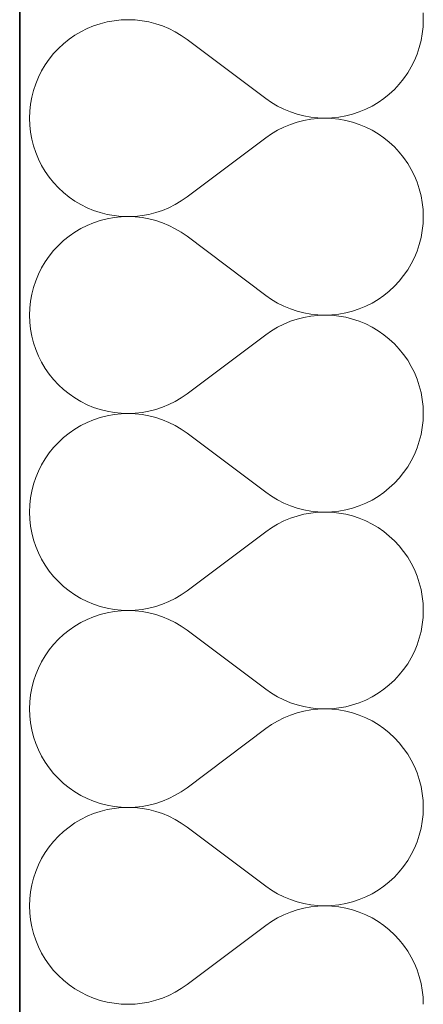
# Model space of a CAD drawing. Header units: millimetres. Extents: x -8078 to 241103, y -4319 to 602442.
# Tile 144 of 148: x 80170 to 80326, y 293438 to 293819. Entities that reach past the tile are written whole.
import ezdxf

# ---------------------------------------------------------------- set-up
doc = ezdxf.new("R2010")
doc.units = ezdxf.units.MM
doc.header["$MEASUREMENT"] = 0
doc.layers.add('#podkład', color=252, linetype='Continuous')
doc.layers.add('- A - ocieplenie', color=7, linetype='Continuous')

# ---------------------------------------------------------------- blocks, each defined once
blk = doc.blocks.new('UHYGFFFF')
at = {"layer": '- A - ocieplenie', "color": 252, "linetype": 'Continuous', "lineweight": 35, "ltscale": 100}
blk.add_line((19777.48, 396062.63), (19777.47, 388486.86), dxfattribs=at)
at = {"layer": '- A - ocieplenie', "color": 252, "linetype": 'Continuous', "lineweight": 13, "ltscale": 100}
for p, q in [((19933.67, 394337.85), (19933.57, 394340.57)), ((19806.09, 394335.45), (19803.57, 394334.41)), ((19808.67, 394336.31), (19806.09, 394335.45)), ((19811.31, 394336.98), (19808.67, 394336.31)), ((19813.98, 394337.46), (19811.31, 394336.98)), ((19816.69, 394337.75), (19813.98, 394337.46)), ((19819.41, 394337.85), (19816.69, 394337.75)), ((19822.13, 394337.75), (19819.41, 394337.85)), ((19824.83, 394337.46), (19822.13, 394337.75)), ((19827.51, 394336.97), (19824.83, 394337.46)), ((19830.14, 394336.3), (19827.51, 394336.97)), ((19832.72, 394335.44), (19830.14, 394336.3)), ((19835.24, 394334.39), (19832.72, 394335.44)), ((19933.57, 394335.13), (19933.67, 394337.85)), ((19798.8, 394331.81), (19796.56, 394330.26)), ((19801.14, 394333.2), (19798.8, 394331.81)), ((19803.57, 394334.41), (19801.14, 394333.2)), ((19837.67, 394333.17), (19835.24, 394334.39)), ((19840.01, 394331.78), (19837.67, 394333.17)), ((19842.24, 394330.23), (19840.01, 394331.78)), ((19932.8, 394329.75), (19933.28, 394332.43)), ((19933.28, 394332.43), (19933.57, 394335.13)), ((19794.45, 394328.55), (19792.45, 394326.7)), ((19796.56, 394330.26), (19794.45, 394328.55)), ((19872.72, 394307.37), (19842.24, 394330.23)), ((19932.12, 394327.11), (19932.8, 394329.75)), ((19790.6, 394324.71), (19788.89, 394322.59)), ((19792.45, 394326.7), (19790.6, 394324.71)), ((19930.22, 394322.02), (19931.26, 394324.53)), ((19931.26, 394324.53), (19932.12, 394327.11)), ((19787.34, 394320.36), (19785.95, 394318.02)), ((19788.89, 394322.59), (19787.34, 394320.36)), ((19929, 394319.59), (19930.22, 394322.02)), ((19785.95, 394318.02), (19784.73, 394315.59)), ((19926.06, 394315.01), (19927.62, 394317.25)), ((19927.62, 394317.25), (19929, 394319.59)), ((19783.69, 394313.07), (19782.83, 394310.49)), ((19784.73, 394315.59), (19783.69, 394313.07)), ((19922.5, 394310.9), (19924.36, 394312.89)), ((19924.36, 394312.89), (19926.06, 394315.01)), ((19782.83, 394310.49), (19782.16, 394307.86)), ((19918.39, 394307.34), (19920.51, 394309.05)), ((19920.51, 394309.05), (19922.5, 394310.9)), ((19781.68, 394305.18), (19781.38, 394302.47)), ((19782.16, 394307.86), (19781.68, 394305.18)), ((19872.72, 394307.37), (19874.95, 394305.82)), ((19874.95, 394305.82), (19877.29, 394304.43)), ((19913.82, 394304.41), (19916.16, 394305.79)), ((19916.16, 394305.79), (19918.39, 394307.34)), ((19781.38, 394302.47), (19781.29, 394299.75)), ((19877.29, 394304.43), (19879.72, 394303.21)), ((19879.72, 394303.21), (19882.23, 394302.17)), ((19882.23, 394302.17), (19884.81, 394301.31)), ((19884.81, 394301.31), (19887.45, 394300.63)), ((19903.65, 394300.62), (19906.29, 394301.29)), ((19906.29, 394301.29), (19908.87, 394302.15)), ((19908.87, 394302.15), (19911.38, 394303.19)), ((19911.38, 394303.19), (19913.82, 394304.41)), ((19781.29, 394299.75), (19781.38, 394297.04)), ((19882.23, 394297.34), (19879.72, 394296.3)), ((19884.81, 394298.2), (19882.23, 394297.34)), ((19887.45, 394298.88), (19884.81, 394298.2)), ((19887.45, 394300.63), (19890.13, 394300.15)), ((19890.13, 394299.36), (19887.45, 394298.88)), ((19890.13, 394300.15), (19892.83, 394299.85)), ((19892.83, 394299.66), (19890.13, 394299.36)), ((19892.83, 394299.85), (19895.55, 394299.75)), ((19895.55, 394299.75), (19892.83, 394299.66)), ((19895.55, 394299.75), (19898.27, 394299.85)), ((19898.27, 394299.66), (19895.55, 394299.75)), ((19898.27, 394299.85), (19900.97, 394300.14)), ((19900.97, 394299.37), (19898.27, 394299.66)), ((19900.97, 394300.14), (19903.65, 394300.62)), ((19903.65, 394298.89), (19900.97, 394299.37)), ((19906.29, 394298.22), (19903.65, 394298.89)), ((19908.87, 394297.36), (19906.29, 394298.22)), ((19911.38, 394296.32), (19908.87, 394297.36)), ((19781.38, 394297.04), (19781.68, 394294.33)), ((19781.68, 394294.33), (19782.16, 394291.65)), ((19874.95, 394293.69), (19872.72, 394292.14)), ((19877.29, 394295.08), (19874.95, 394293.69)), ((19879.72, 394296.3), (19877.29, 394295.08)), ((19913.82, 394295.1), (19911.38, 394296.32)), ((19916.16, 394293.71), (19913.82, 394295.1)), ((19918.39, 394292.16), (19916.16, 394293.71)), ((19782.16, 394291.65), (19782.83, 394289.02)), ((19872.72, 394292.14), (19842.24, 394269.28)), ((19920.51, 394290.46), (19918.39, 394292.16)), ((19922.5, 394288.6), (19920.51, 394290.46)), ((19782.83, 394289.02), (19783.69, 394286.44)), ((19783.69, 394286.44), (19784.73, 394283.92)), ((19924.36, 394286.61), (19922.5, 394288.6)), ((19926.06, 394284.5), (19924.36, 394286.61)), ((19784.73, 394283.92), (19785.95, 394281.49)), ((19927.62, 394282.26), (19926.06, 394284.5)), ((19929, 394279.92), (19927.62, 394282.26)), ((19785.95, 394281.49), (19787.34, 394279.15)), ((19787.34, 394279.15), (19788.89, 394276.92)), ((19930.22, 394277.49), (19929, 394279.92)), ((19788.89, 394276.92), (19790.6, 394274.8)), ((19790.6, 394274.8), (19792.45, 394272.81)), ((19931.26, 394274.98), (19930.22, 394277.49)), ((19932.12, 394272.4), (19931.26, 394274.98)), ((19792.45, 394272.81), (19794.45, 394270.95)), ((19794.45, 394270.95), (19796.56, 394269.25)), ((19932.8, 394269.76), (19932.12, 394272.4)), ((19796.56, 394269.25), (19798.8, 394267.7)), ((19798.8, 394267.7), (19801.14, 394266.31)), ((19837.67, 394266.33), (19840.01, 394267.72)), ((19840.01, 394267.72), (19842.24, 394269.28)), ((19933.28, 394267.08), (19932.8, 394269.76)), ((19933.57, 394264.38), (19933.28, 394267.08)), ((19801.14, 394266.31), (19803.57, 394265.09)), ((19803.57, 394265.09), (19806.09, 394264.05)), ((19806.09, 394264.05), (19808.67, 394263.2)), ((19808.67, 394263.2), (19811.31, 394262.52)), ((19827.51, 394262.54), (19830.14, 394263.21)), ((19830.14, 394263.21), (19832.72, 394264.07)), ((19832.72, 394264.07), (19835.24, 394265.11)), ((19835.24, 394265.11), (19837.67, 394266.33)), ((19933.67, 394261.66), (19933.57, 394264.38)), ((19806.09, 394259.26), (19803.57, 394258.22)), ((19808.67, 394260.12), (19806.09, 394259.26)), ((19811.31, 394260.79), (19808.67, 394260.12)), ((19811.31, 394262.52), (19813.98, 394262.04)), ((19813.98, 394261.27), (19811.31, 394260.79)), ((19813.98, 394262.04), (19816.69, 394261.75)), ((19816.69, 394261.56), (19813.98, 394261.27)), ((19816.69, 394261.75), (19819.41, 394261.66)), ((19819.41, 394261.66), (19816.69, 394261.56)), ((19819.41, 394261.66), (19822.13, 394261.76)), ((19822.13, 394261.56), (19819.41, 394261.66)), ((19822.13, 394261.76), (19824.83, 394262.05)), ((19824.83, 394261.27), (19822.13, 394261.56)), ((19824.83, 394262.05), (19827.51, 394262.54)), ((19827.51, 394260.78), (19824.83, 394261.27)), ((19830.14, 394260.11), (19827.51, 394260.78)), ((19832.72, 394259.25), (19830.14, 394260.11)), ((19835.24, 394258.2), (19832.72, 394259.25)), ((19933.57, 394258.94), (19933.67, 394261.66)), ((19798.8, 394255.62), (19796.56, 394254.07)), ((19801.14, 394257.01), (19798.8, 394255.62)), ((19803.57, 394258.22), (19801.14, 394257.01)), ((19837.67, 394256.98), (19835.24, 394258.2)), ((19840.01, 394255.59), (19837.67, 394256.98)), ((19842.24, 394254.04), (19840.01, 394255.59)), ((19932.8, 394253.56), (19933.28, 394256.24)), ((19933.28, 394256.24), (19933.57, 394258.94)), ((19794.45, 394252.36), (19792.45, 394250.51)), ((19796.56, 394254.07), (19794.45, 394252.36)), ((19872.72, 394231.18), (19842.24, 394254.04)), ((19932.12, 394250.92), (19932.8, 394253.56)), ((19790.6, 394248.52), (19788.89, 394246.4)), ((19792.45, 394250.51), (19790.6, 394248.52)), ((19930.22, 394245.83), (19931.26, 394248.34)), ((19931.26, 394248.34), (19932.12, 394250.92)), ((19787.34, 394244.17), (19785.95, 394241.83)), ((19788.89, 394246.4), (19787.34, 394244.17)), ((19929, 394243.39), (19930.22, 394245.83)), ((19785.95, 394241.83), (19784.73, 394239.4)), ((19926.06, 394238.82), (19927.62, 394241.06)), ((19927.62, 394241.06), (19929, 394243.39)), ((19783.69, 394236.88), (19782.83, 394234.3)), ((19784.73, 394239.4), (19783.69, 394236.88)), ((19922.5, 394234.71), (19924.36, 394236.7)), ((19924.36, 394236.7), (19926.06, 394238.82)), ((19782.83, 394234.3), (19782.16, 394231.66)), ((19918.39, 394231.15), (19920.51, 394232.86)), ((19920.51, 394232.86), (19922.5, 394234.71)), ((19781.68, 394228.99), (19781.38, 394226.28)), ((19782.16, 394231.66), (19781.68, 394228.99)), ((19872.72, 394231.18), (19874.95, 394229.63)), ((19874.95, 394229.63), (19877.29, 394228.24)), ((19913.82, 394228.22), (19916.16, 394229.6)), ((19916.16, 394229.6), (19918.39, 394231.15)), ((19781.38, 394226.28), (19781.29, 394223.56)), ((19877.29, 394228.24), (19879.72, 394227.02)), ((19879.72, 394227.02), (19882.23, 394225.98)), ((19882.23, 394225.98), (19884.81, 394225.11)), ((19884.81, 394225.11), (19887.45, 394224.44)), ((19903.65, 394224.43), (19906.29, 394225.1)), ((19906.29, 394225.1), (19908.87, 394225.96)), ((19908.87, 394225.96), (19911.38, 394227)), ((19911.38, 394227), (19913.82, 394228.22)), ((19781.29, 394223.56), (19781.38, 394220.84)), ((19882.23, 394221.15), (19879.72, 394220.11)), ((19884.81, 394222.01), (19882.23, 394221.15)), ((19887.45, 394222.69), (19884.81, 394222.01)), ((19887.45, 394224.44), (19890.13, 394223.96)), ((19890.13, 394223.17), (19887.45, 394222.69)), ((19890.13, 394223.96), (19892.83, 394223.66)), ((19892.83, 394223.46), (19890.13, 394223.17)), ((19892.83, 394223.66), (19895.55, 394223.56)), ((19895.55, 394223.56), (19892.83, 394223.46)), ((19895.55, 394223.56), (19898.27, 394223.66)), ((19898.27, 394223.47), (19895.55, 394223.56)), ((19898.27, 394223.66), (19900.97, 394223.95)), ((19900.97, 394223.18), (19898.27, 394223.47)), ((19900.97, 394223.95), (19903.65, 394224.43)), ((19903.65, 394222.7), (19900.97, 394223.18)), ((19906.29, 394222.03), (19903.65, 394222.7)), ((19908.87, 394221.17), (19906.29, 394222.03)), ((19911.38, 394220.13), (19908.87, 394221.17)), ((19781.38, 394220.84), (19781.68, 394218.14)), ((19781.68, 394218.14), (19782.16, 394215.46)), ((19874.95, 394217.5), (19872.72, 394215.94)), ((19877.29, 394218.89), (19874.95, 394217.5)), ((19879.72, 394220.11), (19877.29, 394218.89)), ((19913.82, 394218.91), (19911.38, 394220.13)), ((19916.16, 394217.52), (19913.82, 394218.91)), ((19918.39, 394215.97), (19916.16, 394217.52)), ((19782.16, 394215.46), (19782.83, 394212.83)), ((19872.72, 394215.94), (19842.24, 394193.09)), ((19920.51, 394214.27), (19918.39, 394215.97)), ((19922.5, 394212.41), (19920.51, 394214.27)), ((19782.83, 394212.83), (19783.69, 394210.25)), ((19783.69, 394210.25), (19784.73, 394207.73)), ((19924.36, 394210.42), (19922.5, 394212.41)), ((19926.06, 394208.31), (19924.36, 394210.42)), ((19784.73, 394207.73), (19785.95, 394205.3)), ((19927.62, 394206.07), (19926.06, 394208.31)), ((19929, 394203.73), (19927.62, 394206.07)), ((19785.95, 394205.3), (19787.34, 394202.96)), ((19787.34, 394202.96), (19788.89, 394200.73)), ((19930.22, 394201.3), (19929, 394203.73)), ((19788.89, 394200.73), (19790.6, 394198.61)), ((19790.6, 394198.61), (19792.45, 394196.62)), ((19931.26, 394198.79), (19930.22, 394201.3)), ((19932.12, 394196.21), (19931.26, 394198.79)), ((19792.45, 394196.62), (19794.45, 394194.76)), ((19794.45, 394194.76), (19796.56, 394193.06)), ((19932.8, 394193.57), (19932.12, 394196.21)), ((19796.56, 394193.06), (19798.8, 394191.51)), ((19798.8, 394191.51), (19801.14, 394190.12)), ((19837.67, 394190.14), (19840.01, 394191.53)), ((19840.01, 394191.53), (19842.24, 394193.09)), ((19933.28, 394190.89), (19932.8, 394193.57)), ((19933.57, 394188.19), (19933.28, 394190.89)), ((19801.14, 394190.12), (19803.57, 394188.9)), ((19803.57, 394188.9), (19806.09, 394187.86)), ((19806.09, 394187.86), (19808.67, 394187.01)), ((19808.67, 394187.01), (19811.31, 394186.33)), ((19827.51, 394186.34), (19830.14, 394187.02)), ((19830.14, 394187.02), (19832.72, 394187.88)), ((19832.72, 394187.88), (19835.24, 394188.92)), ((19835.24, 394188.92), (19837.67, 394190.14)), ((19933.67, 394185.47), (19933.57, 394188.19)), ((19806.09, 394183.07), (19803.57, 394182.03)), ((19808.67, 394183.93), (19806.09, 394183.07)), ((19811.31, 394184.6), (19808.67, 394183.93)), ((19811.31, 394186.33), (19813.98, 394185.85)), ((19813.98, 394185.08), (19811.31, 394184.6)), ((19813.98, 394185.85), (19816.69, 394185.56)), ((19816.69, 394185.37), (19813.98, 394185.08)), ((19816.69, 394185.56), (19819.41, 394185.47)), ((19819.41, 394185.47), (19816.69, 394185.37)), ((19819.41, 394185.47), (19822.13, 394185.57)), ((19822.13, 394185.37), (19819.41, 394185.47)), ((19822.13, 394185.57), (19824.83, 394185.86)), ((19824.83, 394185.08), (19822.13, 394185.37)), ((19824.83, 394185.86), (19827.51, 394186.34)), ((19827.51, 394184.59), (19824.83, 394185.08)), ((19830.14, 394183.92), (19827.51, 394184.59)), ((19832.72, 394183.06), (19830.14, 394183.92)), ((19835.24, 394182.01), (19832.72, 394183.06)), ((19933.57, 394182.75), (19933.67, 394185.47)), ((19798.8, 394179.43), (19796.56, 394177.88)), ((19801.14, 394180.82), (19798.8, 394179.43)), ((19803.57, 394182.03), (19801.14, 394180.82)), ((19837.67, 394180.79), (19835.24, 394182.01)), ((19840.01, 394179.4), (19837.67, 394180.79)), ((19842.24, 394177.85), (19840.01, 394179.4)), ((19932.8, 394177.37), (19933.28, 394180.04)), ((19933.28, 394180.04), (19933.57, 394182.75)), ((19794.45, 394176.17), (19792.45, 394174.32)), ((19796.56, 394177.88), (19794.45, 394176.17)), ((19872.72, 394154.99), (19842.24, 394177.85)), ((19932.12, 394174.73), (19932.8, 394177.37)), ((19790.6, 394172.33), (19788.89, 394170.21)), ((19792.45, 394174.32), (19790.6, 394172.33)), ((19930.22, 394169.64), (19931.26, 394172.15)), ((19931.26, 394172.15), (19932.12, 394174.73)), ((19787.34, 394167.98), (19785.95, 394165.64)), ((19788.89, 394170.21), (19787.34, 394167.98)), ((19929, 394167.2), (19930.22, 394169.64)), ((19785.95, 394165.64), (19784.73, 394163.2)), ((19926.06, 394162.63), (19927.62, 394164.87)), ((19927.62, 394164.87), (19929, 394167.2)), ((19783.69, 394160.69), (19782.83, 394158.11)), ((19784.73, 394163.2), (19783.69, 394160.69)), ((19922.5, 394158.52), (19924.36, 394160.51)), ((19924.36, 394160.51), (19926.06, 394162.63)), ((19782.83, 394158.11), (19782.16, 394155.47)), ((19918.39, 394154.96), (19920.51, 394156.67)), ((19920.51, 394156.67), (19922.5, 394158.52)), ((19781.68, 394152.8), (19781.38, 394150.09)), ((19782.16, 394155.47), (19781.68, 394152.8)), ((19872.72, 394154.99), (19874.95, 394153.44)), ((19874.95, 394153.44), (19877.29, 394152.05)), ((19913.82, 394152.02), (19916.16, 394153.41)), ((19916.16, 394153.41), (19918.39, 394154.96)), ((19781.38, 394150.09), (19781.29, 394147.37)), ((19877.29, 394152.05), (19879.72, 394150.83)), ((19879.72, 394150.83), (19882.23, 394149.79)), ((19882.23, 394149.79), (19884.81, 394148.92)), ((19884.81, 394148.92), (19887.45, 394148.25)), ((19903.65, 394148.24), (19906.29, 394148.91)), ((19906.29, 394148.91), (19908.87, 394149.77)), ((19908.87, 394149.77), (19911.38, 394150.81)), ((19911.38, 394150.81), (19913.82, 394152.02)), ((19781.29, 394147.37), (19781.38, 394144.65)), ((19882.23, 394144.96), (19879.72, 394143.92)), ((19884.81, 394145.82), (19882.23, 394144.96)), ((19887.45, 394146.5), (19884.81, 394145.82)), ((19887.45, 394148.25), (19890.13, 394147.76)), ((19890.13, 394146.98), (19887.45, 394146.5)), ((19890.13, 394147.76), (19892.83, 394147.47)), ((19892.83, 394147.27), (19890.13, 394146.98)), ((19892.83, 394147.47), (19895.55, 394147.37)), ((19895.55, 394147.37), (19892.83, 394147.27)), ((19895.55, 394147.37), (19898.27, 394147.47)), ((19898.27, 394147.28), (19895.55, 394147.37)), ((19898.27, 394147.47), (19900.97, 394147.76)), ((19900.97, 394146.99), (19898.27, 394147.28)), ((19900.97, 394147.76), (19903.65, 394148.24)), ((19903.65, 394146.51), (19900.97, 394146.99)), ((19906.29, 394145.84), (19903.65, 394146.51)), ((19908.87, 394144.98), (19906.29, 394145.84)), ((19911.38, 394143.94), (19908.87, 394144.98)), ((19781.38, 394144.65), (19781.68, 394141.95)), ((19781.68, 394141.95), (19782.16, 394139.27)), ((19874.95, 394141.31), (19872.72, 394139.75)), ((19877.29, 394142.7), (19874.95, 394141.31)), ((19879.72, 394143.92), (19877.29, 394142.7)), ((19913.82, 394142.72), (19911.38, 394143.94)), ((19916.16, 394141.33), (19913.82, 394142.72)), ((19918.39, 394139.78), (19916.16, 394141.33)), ((19782.16, 394139.27), (19782.83, 394136.64)), ((19872.72, 394139.75), (19842.24, 394116.9)), ((19920.51, 394138.08), (19918.39, 394139.78)), ((19922.5, 394136.22), (19920.51, 394138.08)), ((19782.83, 394136.64), (19783.69, 394134.06)), ((19783.69, 394134.06), (19784.73, 394131.54)), ((19924.36, 394134.23), (19922.5, 394136.22)), ((19926.06, 394132.12), (19924.36, 394134.23)), ((19784.73, 394131.54), (19785.95, 394129.11)), ((19927.62, 394129.88), (19926.06, 394132.12)), ((19929, 394127.54), (19927.62, 394129.88)), ((19785.95, 394129.11), (19787.34, 394126.77)), ((19787.34, 394126.77), (19788.89, 394124.54)), ((19930.22, 394125.11), (19929, 394127.54)), ((19788.89, 394124.54), (19790.6, 394122.42)), ((19790.6, 394122.42), (19792.45, 394120.43)), ((19931.26, 394122.6), (19930.22, 394125.11)), ((19932.12, 394120.01), (19931.26, 394122.6)), ((19792.45, 394120.43), (19794.45, 394118.57)), ((19794.45, 394118.57), (19796.56, 394116.87)), ((19932.8, 394117.38), (19932.12, 394120.01)), ((19796.56, 394116.87), (19798.8, 394115.32)), ((19798.8, 394115.32), (19801.14, 394113.93)), ((19837.67, 394113.95), (19840.01, 394115.34)), ((19840.01, 394115.34), (19842.24, 394116.9)), ((19933.28, 394114.7), (19932.8, 394117.38)), ((19933.57, 394112), (19933.28, 394114.7)), ((19801.14, 394113.93), (19803.57, 394112.71)), ((19803.57, 394112.71), (19806.09, 394111.67)), ((19806.09, 394111.67), (19808.67, 394110.82)), ((19808.67, 394110.82), (19811.31, 394110.14)), ((19827.51, 394110.15), (19830.14, 394110.83)), ((19830.14, 394110.83), (19832.72, 394111.69)), ((19832.72, 394111.69), (19835.24, 394112.73)), ((19835.24, 394112.73), (19837.67, 394113.95)), ((19933.67, 394109.28), (19933.57, 394112)), ((19806.09, 394106.88), (19803.57, 394105.84)), ((19808.67, 394107.74), (19806.09, 394106.88)), ((19811.31, 394108.41), (19808.67, 394107.74)), ((19811.31, 394110.14), (19813.98, 394109.66)), ((19813.98, 394108.89), (19811.31, 394108.41)), ((19813.98, 394109.66), (19816.69, 394109.37)), ((19816.69, 394109.18), (19813.98, 394108.89)), ((19816.69, 394109.37), (19819.41, 394109.28)), ((19819.41, 394109.28), (19816.69, 394109.18)), ((19819.41, 394109.28), (19822.13, 394109.38)), ((19822.13, 394109.18), (19819.41, 394109.28)), ((19822.13, 394109.38), (19824.83, 394109.67)), ((19824.83, 394108.89), (19822.13, 394109.18)), ((19824.83, 394109.67), (19827.51, 394110.15)), ((19827.51, 394108.4), (19824.83, 394108.89)), ((19830.14, 394107.73), (19827.51, 394108.4)), ((19832.72, 394106.87), (19830.14, 394107.73)), ((19835.24, 394105.82), (19832.72, 394106.87)), ((19933.57, 394106.56), (19933.67, 394109.28)), ((19798.8, 394103.24), (19796.56, 394101.69)), ((19801.14, 394104.63), (19798.8, 394103.24)), ((19803.57, 394105.84), (19801.14, 394104.63)), ((19837.67, 394104.6), (19835.24, 394105.82)), ((19840.01, 394103.21), (19837.67, 394104.6)), ((19842.24, 394101.66), (19840.01, 394103.21)), ((19932.8, 394101.18), (19933.28, 394103.85)), ((19933.28, 394103.85), (19933.57, 394106.56)), ((19794.45, 394099.98), (19792.45, 394098.13)), ((19796.56, 394101.69), (19794.45, 394099.98)), ((19872.72, 394078.8), (19842.24, 394101.66)), ((19932.12, 394098.54), (19932.8, 394101.18)), ((19790.6, 394096.14), (19788.89, 394094.02)), ((19792.45, 394098.13), (19790.6, 394096.14)), ((19930.22, 394093.45), (19931.26, 394095.96)), ((19931.26, 394095.96), (19932.12, 394098.54)), ((19787.34, 394091.79), (19785.95, 394089.45)), ((19788.89, 394094.02), (19787.34, 394091.79)), ((19929, 394091.01), (19930.22, 394093.45)), ((19785.95, 394089.45), (19784.73, 394087.01)), ((19926.06, 394086.44), (19927.62, 394088.67)), ((19927.62, 394088.67), (19929, 394091.01)), ((19783.69, 394084.5), (19782.83, 394081.92)), ((19784.73, 394087.01), (19783.69, 394084.5)), ((19922.5, 394082.33), (19924.36, 394084.32)), ((19924.36, 394084.32), (19926.06, 394086.44)), ((19782.83, 394081.92), (19782.16, 394079.28)), ((19918.39, 394078.77), (19920.51, 394080.48)), ((19920.51, 394080.48), (19922.5, 394082.33)), ((19781.68, 394076.61), (19781.38, 394073.9)), ((19782.16, 394079.28), (19781.68, 394076.61)), ((19872.72, 394078.8), (19874.95, 394077.25)), ((19874.95, 394077.25), (19877.29, 394075.86)), ((19913.82, 394075.83), (19916.16, 394077.22)), ((19916.16, 394077.22), (19918.39, 394078.77)), ((19781.38, 394073.9), (19781.29, 394071.18)), ((19877.29, 394075.86), (19879.72, 394074.64)), ((19879.72, 394074.64), (19882.23, 394073.6)), ((19882.23, 394073.6), (19884.81, 394072.73)), ((19884.81, 394072.73), (19887.45, 394072.06)), ((19903.65, 394072.05), (19906.29, 394072.72)), ((19906.29, 394072.72), (19908.87, 394073.58)), ((19908.87, 394073.58), (19911.38, 394074.62)), ((19911.38, 394074.62), (19913.82, 394075.83)), ((19781.29, 394071.18), (19781.38, 394068.46)), ((19882.23, 394068.77), (19879.72, 394067.73)), ((19884.81, 394069.63), (19882.23, 394068.77)), ((19887.45, 394070.31), (19884.81, 394069.63)), ((19887.45, 394072.06), (19890.13, 394071.57)), ((19890.13, 394070.79), (19887.45, 394070.31)), ((19890.13, 394071.57), (19892.83, 394071.28)), ((19892.83, 394071.08), (19890.13, 394070.79)), ((19892.83, 394071.28), (19895.55, 394071.18)), ((19895.55, 394071.18), (19892.83, 394071.08)), ((19895.55, 394071.18), (19898.27, 394071.28)), ((19898.27, 394071.09), (19895.55, 394071.18)), ((19898.27, 394071.28), (19900.97, 394071.57)), ((19900.97, 394070.8), (19898.27, 394071.09)), ((19900.97, 394071.57), (19903.65, 394072.05)), ((19903.65, 394070.32), (19900.97, 394070.8)), ((19906.29, 394069.65), (19903.65, 394070.32)), ((19908.87, 394068.79), (19906.29, 394069.65)), ((19911.38, 394067.75), (19908.87, 394068.79)), ((19781.38, 394068.46), (19781.68, 394065.76)), ((19781.68, 394065.76), (19782.16, 394063.08)), ((19874.95, 394065.12), (19872.72, 394063.56)), ((19877.29, 394066.51), (19874.95, 394065.12)), ((19879.72, 394067.73), (19877.29, 394066.51)), ((19913.82, 394066.53), (19911.38, 394067.75)), ((19916.16, 394065.14), (19913.82, 394066.53)), ((19918.39, 394063.59), (19916.16, 394065.14)), ((19782.16, 394063.08), (19782.83, 394060.45)), ((19872.72, 394063.56), (19842.24, 394040.71)), ((19920.51, 394061.89), (19918.39, 394063.59)), ((19922.5, 394060.03), (19920.51, 394061.89)), ((19782.83, 394060.45), (19783.69, 394057.86)), ((19783.69, 394057.86), (19784.73, 394055.35)), ((19924.36, 394058.04), (19922.5, 394060.03)), ((19926.06, 394055.92), (19924.36, 394058.04)), ((19784.73, 394055.35), (19785.95, 394052.92)), ((19927.62, 394053.69), (19926.06, 394055.92)), ((19929, 394051.35), (19927.62, 394053.69)), ((19785.95, 394052.92), (19787.34, 394050.58)), ((19787.34, 394050.58), (19788.89, 394048.35)), ((19930.22, 394048.92), (19929, 394051.35)), ((19788.89, 394048.35), (19790.6, 394046.23)), ((19790.6, 394046.23), (19792.45, 394044.24)), ((19931.26, 394046.41), (19930.22, 394048.92)), ((19932.12, 394043.82), (19931.26, 394046.41)), ((19792.45, 394044.24), (19794.45, 394042.38)), ((19794.45, 394042.38), (19796.56, 394040.68)), ((19932.8, 394041.19), (19932.12, 394043.82)), ((19796.56, 394040.68), (19798.8, 394039.13)), ((19798.8, 394039.13), (19801.14, 394037.74)), ((19837.67, 394037.76), (19840.01, 394039.15)), ((19840.01, 394039.15), (19842.24, 394040.71)), ((19933.28, 394038.51), (19932.8, 394041.19)), ((19933.57, 394035.81), (19933.28, 394038.51)), ((19801.14, 394037.74), (19803.57, 394036.52)), ((19803.57, 394036.52), (19806.09, 394035.48)), ((19806.09, 394035.48), (19808.67, 394034.62)), ((19808.67, 394034.62), (19811.31, 394033.95)), ((19827.51, 394033.96), (19830.14, 394034.64)), ((19830.14, 394034.64), (19832.72, 394035.5)), ((19832.72, 394035.5), (19835.24, 394036.54)), ((19835.24, 394036.54), (19837.67, 394037.76)), ((19933.67, 394033.09), (19933.57, 394035.81)), ((19806.09, 394030.69), (19803.57, 394029.65)), ((19808.67, 394031.55), (19806.09, 394030.69)), ((19811.31, 394032.22), (19808.67, 394031.55)), ((19811.31, 394033.95), (19813.98, 394033.47)), ((19813.98, 394032.7), (19811.31, 394032.22)), ((19813.98, 394033.47), (19816.69, 394033.18)), ((19816.69, 394032.99), (19813.98, 394032.7)), ((19816.69, 394033.18), (19819.41, 394033.09)), ((19819.41, 394033.09), (19816.69, 394032.99)), ((19819.41, 394033.09), (19822.13, 394033.19)), ((19822.13, 394032.99), (19819.41, 394033.09)), ((19822.13, 394033.19), (19824.83, 394033.48)), ((19824.83, 394032.7), (19822.13, 394032.99)), ((19824.83, 394033.48), (19827.51, 394033.96)), ((19827.51, 394032.21), (19824.83, 394032.7)), ((19830.14, 394031.54), (19827.51, 394032.21)), ((19832.72, 394030.68), (19830.14, 394031.54)), ((19835.24, 394029.63), (19832.72, 394030.68)), ((19933.57, 394030.37), (19933.67, 394033.09)), ((19798.8, 394027.05), (19796.56, 394025.5)), ((19801.14, 394028.44), (19798.8, 394027.05)), ((19803.57, 394029.65), (19801.14, 394028.44)), ((19837.67, 394028.41), (19835.24, 394029.63)), ((19840.01, 394027.02), (19837.67, 394028.41)), ((19842.24, 394025.47), (19840.01, 394027.02)), ((19932.8, 394024.99), (19933.28, 394027.66)), ((19933.28, 394027.66), (19933.57, 394030.37)), ((19794.45, 394023.79), (19792.45, 394021.94)), ((19796.56, 394025.5), (19794.45, 394023.79)), ((19872.72, 394002.61), (19842.24, 394025.47)), ((19932.12, 394022.35), (19932.8, 394024.99)), ((19790.6, 394019.95), (19788.89, 394017.83)), ((19792.45, 394021.94), (19790.6, 394019.95)), ((19930.22, 394017.26), (19931.26, 394019.77)), ((19931.26, 394019.77), (19932.12, 394022.35)), ((19787.34, 394015.6), (19785.95, 394013.26)), ((19788.89, 394017.83), (19787.34, 394015.6)), ((19929, 394014.82), (19930.22, 394017.26)), ((19785.95, 394013.26), (19784.73, 394010.82)), ((19926.06, 394010.25), (19927.62, 394012.48)), ((19927.62, 394012.48), (19929, 394014.82)), ((19783.69, 394008.31), (19782.83, 394005.73)), ((19784.73, 394010.82), (19783.69, 394008.31)), ((19922.5, 394006.14), (19924.36, 394008.13)), ((19924.36, 394008.13), (19926.06, 394010.25)), ((19782.83, 394005.73), (19782.16, 394003.09)), ((19918.39, 394002.58), (19920.51, 394004.29)), ((19920.51, 394004.29), (19922.5, 394006.14)), ((19781.68, 394000.42), (19781.38, 393997.71)), ((19782.16, 394003.09), (19781.68, 394000.42)), ((19872.72, 394002.61), (19874.95, 394001.06)), ((19874.95, 394001.06), (19877.29, 393999.67)), ((19913.82, 393999.64), (19916.16, 394001.03)), ((19916.16, 394001.03), (19918.39, 394002.58)), ((19781.38, 393997.71), (19781.29, 393994.99)), ((19877.29, 393999.67), (19879.72, 393998.45)), ((19879.72, 393998.45), (19882.23, 393997.4)), ((19882.23, 393997.4), (19884.81, 393996.54)), ((19884.81, 393996.54), (19887.45, 393995.87)), ((19903.65, 393995.86), (19906.29, 393996.53)), ((19906.29, 393996.53), (19908.87, 393997.39)), ((19908.87, 393997.39), (19911.38, 393998.43)), ((19911.38, 393998.43), (19913.82, 393999.64)), ((19781.29, 393994.99), (19781.38, 393992.27)), ((19882.23, 393992.58), (19879.72, 393991.54)), ((19884.81, 393993.44), (19882.23, 393992.58)), ((19887.45, 393994.12), (19884.81, 393993.44)), ((19887.45, 393995.87), (19890.13, 393995.38)), ((19890.13, 393994.6), (19887.45, 393994.12)), ((19890.13, 393995.38), (19892.83, 393995.09)), ((19892.83, 393994.89), (19890.13, 393994.6)), ((19892.83, 393995.09), (19895.55, 393994.99)), ((19895.55, 393994.99), (19892.83, 393994.89)), ((19895.55, 393994.99), (19898.27, 393995.09)), ((19898.27, 393994.9), (19895.55, 393994.99)), ((19898.27, 393995.09), (19900.97, 393995.38)), ((19900.97, 393994.61), (19898.27, 393994.9)), ((19900.97, 393995.38), (19903.65, 393995.86)), ((19903.65, 393994.13), (19900.97, 393994.61)), ((19906.29, 393993.45), (19903.65, 393994.13)), ((19908.87, 393992.6), (19906.29, 393993.45)), ((19911.38, 393991.56), (19908.87, 393992.6)), ((19781.38, 393992.27), (19781.68, 393989.57)), ((19781.68, 393989.57), (19782.16, 393986.89)), ((19874.95, 393988.93), (19872.72, 393987.37)), ((19877.29, 393990.32), (19874.95, 393988.93)), ((19879.72, 393991.54), (19877.29, 393990.32)), ((19913.82, 393990.34), (19911.38, 393991.56)), ((19916.16, 393988.95), (19913.82, 393990.34)), ((19918.39, 393987.4), (19916.16, 393988.95)), ((19782.16, 393986.89), (19782.83, 393984.26)), ((19872.72, 393987.37), (19842.24, 393964.52)), ((19920.51, 393985.7), (19918.39, 393987.4)), ((19922.5, 393983.84), (19920.51, 393985.7)), ((19782.83, 393984.26), (19783.69, 393981.67)), ((19783.69, 393981.67), (19784.73, 393979.16)), ((19924.36, 393981.85), (19922.5, 393983.84)), ((19926.06, 393979.73), (19924.36, 393981.85)), ((19784.73, 393979.16), (19785.95, 393976.73)), ((19927.62, 393977.5), (19926.06, 393979.73)), ((19929, 393975.16), (19927.62, 393977.5)), ((19785.95, 393976.73), (19787.34, 393974.39)), ((19787.34, 393974.39), (19788.89, 393972.15)), ((19930.22, 393972.73), (19929, 393975.16)), ((19788.89, 393972.15), (19790.6, 393970.04)), ((19790.6, 393970.04), (19792.45, 393968.05)), ((19931.26, 393970.22), (19930.22, 393972.73)), ((19932.12, 393967.63), (19931.26, 393970.22)), ((19792.45, 393968.05), (19794.45, 393966.19)), ((19794.45, 393966.19), (19796.56, 393964.49)), ((19932.8, 393965), (19932.12, 393967.63)), ((19796.56, 393964.49), (19798.8, 393962.94)), ((19798.8, 393962.94), (19801.14, 393961.55)), ((19837.67, 393961.57), (19840.01, 393962.96)), ((19840.01, 393962.96), (19842.24, 393964.52)), ((19933.28, 393962.32), (19932.8, 393965)), ((19933.57, 393959.62), (19933.28, 393962.32)), ((19801.14, 393961.55), (19803.57, 393960.33)), ((19803.57, 393960.33), (19806.09, 393959.29)), ((19806.09, 393959.29), (19808.67, 393958.43)), ((19808.67, 393958.43), (19811.31, 393957.76)), ((19827.51, 393957.77), (19830.14, 393958.45)), ((19830.14, 393958.45), (19832.72, 393959.31)), ((19832.72, 393959.31), (19835.24, 393960.35)), ((19835.24, 393960.35), (19837.67, 393961.57)), ((19933.67, 393956.9), (19933.57, 393959.62)), ((19811.31, 393957.76), (19813.98, 393957.28)), ((19813.98, 393957.28), (19816.69, 393956.99)), ((19816.69, 393956.99), (19819.41, 393956.9)), ((19819.41, 393956.9), (19822.13, 393957)), ((19822.13, 393957), (19824.83, 393957.29)), ((19824.83, 393957.29), (19827.51, 393957.77))]:
    blk.add_line(p, q, dxfattribs=at)

msp = doc.modelspace()

# ---------------------------------------------------------------- block references
at = {"layer": '#podkład'}
msp.add_blockref('UHYGFFFF', (60392.7, -100518.68), dxfattribs=at)

doc.saveas('drawing.dxf')
